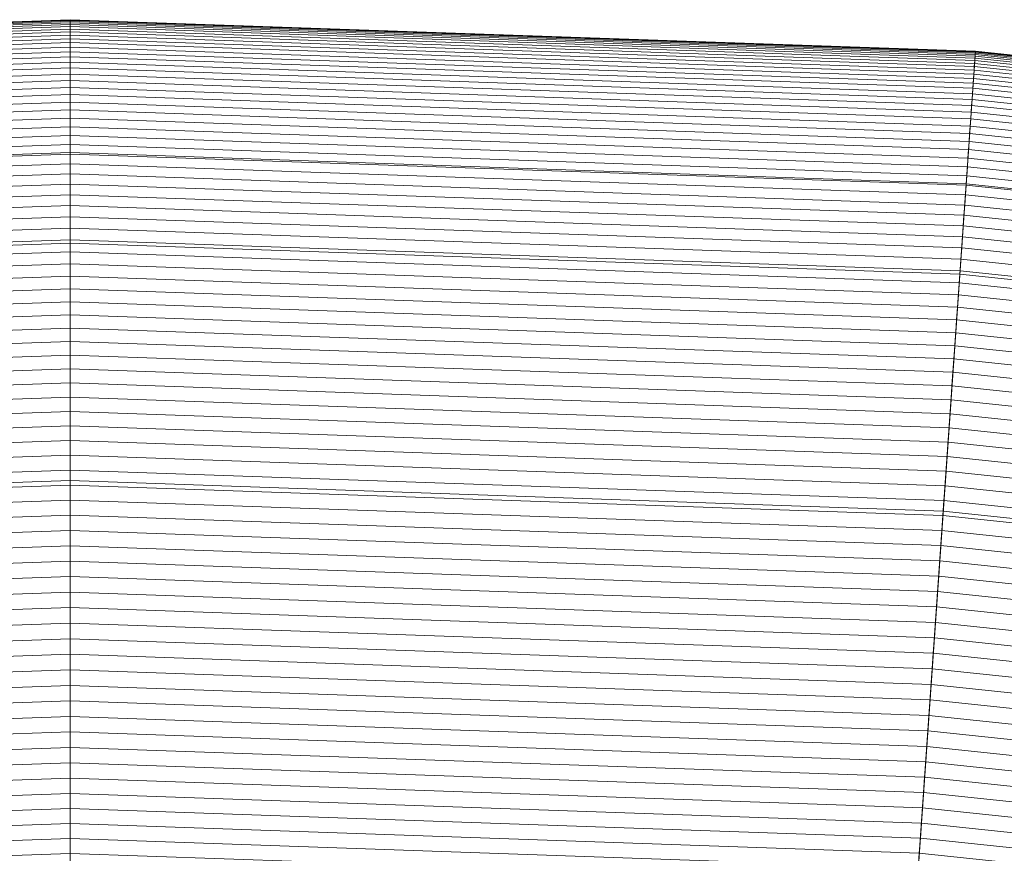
# Model space of a CAD drawing. Header units: centimetres. Extents: x -21.9 to 23.1, y -23 to 22.
# Tile 161 of 191: x 0.5 to 2.2, y 20.5 to 22. Entities that reach past the tile are written whole.
import ezdxf

# ---------------------------------------------------------------- set-up
doc = ezdxf.new("R2010")
doc.units = ezdxf.units.CM
doc.header["$LTSCALE"] = 2.54
doc.layers.add('Lucido design-1', color=7, linetype='Continuous')

# ---------------------------------------------------------------- blocks, each defined once
blk = doc.blocks.new('Gruppo-2-1')
at = {"color": 5, "linetype": 'Continuous', "lineweight": 9}
for points in [[(0.5828, 21.98, -1001.3271), (-0.9861, 21.9252, -1001.3271), (-0.2613, 11.5605, -1001.3271), (0.5828, 11.59, -1001.3271)], [(0.5828, 21.98, -1010.1271), (-0.9861, 21.9252, -1010.1271), (-0.9861, 21.9252, -1001.3271), (0.5828, 21.98, -1001.3271)], [(0.5828, 21.1812, -1010.1271), (-0.9303, 21.1284, -1010.1271), (-0.9861, 21.9252, -1010.1271), (0.5828, 21.98, -1010.1271)], [(0.5828, 21.98, -924.0271), (-0.9861, 21.9252, -924.0271), (-0.986, 21.9249, -924.0001), (0.5828, 21.9797, -924.0001)], [(0.5828, 21.98, -940.9271), (-0.9861, 21.9252, -940.9271), (-0.9861, 21.9252, -924.0271), (0.5828, 21.98, -924.0271)], [(0.5828, 21.593, -940.9271), (-0.9591, 21.5391, -940.9271), (-0.9861, 21.9252, -940.9271), (0.5828, 21.98, -940.9271)], [(0.5828, 21.9797, -924.0001), (-0.986, 21.9249, -924.0001), (-0.986, 21.9239, -923.9731), (0.5828, 21.9787, -923.9731)], [(0.5828, 21.9787, -923.9731), (-0.986, 21.9239, -923.9731), (-0.9859, 21.9222, -923.9462), (0.5828, 21.977, -923.9462)], [(0.5828, 21.977, -923.9462), (-0.9859, 21.9222, -923.9462), (-0.9857, 21.9199, -923.9193), (0.5828, 21.9747, -923.9193)], [(0.5828, 21.9747, -923.9193), (-0.9857, 21.9199, -923.9193), (-0.9855, 21.917, -923.8924), (0.5828, 21.9717, -923.8924)], [(0.5828, 21.9717, -923.8924), (-0.9855, 21.917, -923.8924), (-0.9852, 21.9133, -923.8657), (0.5828, 21.9681, -923.8657)], [(0.5828, 21.9681, -923.8657), (-0.9852, 21.9133, -923.8657), (-0.9849, 21.9091, -923.839), (0.5828, 21.9638, -923.839)], [(0.5828, 21.9638, -923.839), (-0.9849, 21.9091, -923.839), (-0.9846, 21.9041, -923.8125), (0.5828, 21.9589, -923.8125)], [(2.1516, 21.9252, -1001.3271), (0.5828, 21.98, -1001.3271), (0.5828, 11.59, -1001.3271), (1.4268, 11.5605, -1001.3271)], [(2.1516, 21.9252, -1010.1271), (0.5828, 21.98, -1010.1271), (0.5828, 21.98, -1001.3271), (2.1516, 21.9252, -1001.3271)], [(2.0959, 21.1284, -1010.1271), (0.5828, 21.1812, -1010.1271), (0.5828, 21.98, -1010.1271), (2.1516, 21.9252, -1010.1271)], [(2.1516, 21.9252, -924.0271), (0.5828, 21.98, -924.0271), (0.5828, 21.9797, -924.0001), (2.1516, 21.9249, -924.0001)], [(2.1516, 21.9252, -940.9271), (0.5828, 21.98, -940.9271), (0.5828, 21.98, -924.0271), (2.1516, 21.9252, -924.0271)], [(2.1246, 21.5391, -940.9271), (0.5828, 21.593, -940.9271), (0.5828, 21.98, -940.9271), (2.1516, 21.9252, -940.9271)], [(2.1516, 21.9249, -924.0001), (0.5828, 21.9797, -924.0001), (0.5828, 21.9787, -923.9731), (2.1515, 21.9239, -923.9731)], [(2.1515, 21.9239, -923.9731), (0.5828, 21.9787, -923.9731), (0.5828, 21.977, -923.9462), (2.1514, 21.9222, -923.9462)], [(2.1514, 21.9222, -923.9462), (0.5828, 21.977, -923.9462), (0.5828, 21.9747, -923.9193), (2.1512, 21.9199, -923.9193)], [(2.1512, 21.9199, -923.9193), (0.5828, 21.9747, -923.9193), (0.5828, 21.9717, -923.8924), (2.151, 21.917, -923.8924)], [(2.151, 21.917, -923.8924), (0.5828, 21.9717, -923.8924), (0.5828, 21.9681, -923.8657), (2.1508, 21.9133, -923.8657)], [(2.1508, 21.9133, -923.8657), (0.5828, 21.9681, -923.8657), (0.5828, 21.9638, -923.839), (2.1505, 21.9091, -923.839)], [(2.1505, 21.9091, -923.839), (0.5828, 21.9638, -923.839), (0.5828, 21.9589, -923.8125), (2.1501, 21.9041, -923.8125)], [(0.5828, 21.9589, -923.8125), (-0.9846, 21.9041, -923.8125), (-0.9842, 21.8986, -923.7861), (0.5828, 21.9533, -923.7861)], [(0.5828, 21.9533, -923.7861), (-0.9842, 21.8986, -923.7861), (-0.9838, 21.8923, -923.7598), (0.5828, 21.947, -923.7598)], [(0.5828, 21.947, -923.7598), (-0.9838, 21.8923, -923.7598), (-0.9833, 21.8855, -923.7337), (0.5828, 21.9402, -923.7337)], [(2.1501, 21.9041, -923.8125), (0.5828, 21.9589, -923.8125), (0.5828, 21.9533, -923.7861), (2.1497, 21.8986, -923.7861)], [(2.1497, 21.8986, -923.7861), (0.5828, 21.9533, -923.7861), (0.5828, 21.947, -923.7598), (2.1493, 21.8923, -923.7598)], [(2.1493, 21.8923, -923.7598), (0.5828, 21.947, -923.7598), (0.5828, 21.9402, -923.7337), (2.1488, 21.8855, -923.7337)], [(0.5828, 21.9402, -923.7337), (-0.9833, 21.8855, -923.7337), (-0.9828, 21.878, -923.7078), (0.5828, 21.9326, -923.7078)], [(0.5828, 21.9326, -923.7078), (-0.9828, 21.878, -923.7078), (-0.9822, 21.8698, -923.6821), (0.5828, 21.9245, -923.6821)], [(2.1488, 21.8855, -923.7337), (0.5828, 21.9402, -923.7337), (0.5828, 21.9326, -923.7078), (2.1483, 21.878, -923.7078)], [(2.1483, 21.878, -923.7078), (0.5828, 21.9326, -923.7078), (0.5828, 21.9245, -923.6821), (2.1477, 21.8698, -923.6821)], [(0.5828, 21.9245, -923.6821), (-0.9822, 21.8698, -923.6821), (-0.9816, 21.8611, -923.6565), (0.5828, 21.9157, -923.6565)], [(0.5828, 21.9157, -923.6565), (-0.9816, 21.8611, -923.6565), (-0.9809, 21.8517, -923.6312), (0.5828, 21.9063, -923.6312)], [(2.1477, 21.8698, -923.6821), (0.5828, 21.9245, -923.6821), (0.5828, 21.9157, -923.6565), (2.1471, 21.8611, -923.6565)], [(2.1471, 21.8611, -923.6565), (0.5828, 21.9157, -923.6565), (0.5828, 21.9063, -923.6312), (2.1464, 21.8517, -923.6312)], [(3.7128, 21.7611, -1001.3271), (2.1516, 21.9252, -1001.3271), (1.4268, 11.5605, -1001.3271), (2.2668, 11.4722, -1001.3271)], [(3.6016, 20.9701, -1010.1271), (2.0959, 21.1284, -1010.1271), (2.1516, 21.9252, -1010.1271), (3.7128, 21.7611, -1010.1271)], [(3.6589, 21.3779, -940.9271), (2.1246, 21.5391, -940.9271), (2.1516, 21.9252, -940.9271), (3.7128, 21.7611, -940.9271)], [(3.7111, 21.7493, -923.8657), (2.1508, 21.9133, -923.8657), (2.1505, 21.9091, -923.839), (3.7105, 21.7451, -923.839)], [(3.7116, 21.7529, -923.8924), (2.151, 21.917, -923.8924), (2.1508, 21.9133, -923.8657), (3.7111, 21.7493, -923.8657)], [(3.712, 21.7559, -923.9193), (2.1512, 21.9199, -923.9193), (2.151, 21.917, -923.8924), (3.7116, 21.7529, -923.8924)], [(3.7124, 21.7582, -923.9462), (2.1514, 21.9222, -923.9462), (2.1512, 21.9199, -923.9193), (3.712, 21.7559, -923.9193)], [(3.7126, 21.7598, -923.9731), (2.1515, 21.9239, -923.9731), (2.1514, 21.9222, -923.9462), (3.7124, 21.7582, -923.9462)], [(3.7127, 21.7608, -924.0001), (2.1516, 21.9249, -924.0001), (2.1515, 21.9239, -923.9731), (3.7126, 21.7598, -923.9731)], [(3.7128, 21.7611, -1010.1271), (2.1516, 21.9252, -1010.1271), (2.1516, 21.9252, -1001.3271), (3.7128, 21.7611, -1001.3271)], [(3.7128, 21.7611, -924.0271), (2.1516, 21.9252, -924.0271), (2.1516, 21.9249, -924.0001), (3.7127, 21.7608, -924.0001)], [(3.7128, 21.7611, -940.9271), (2.1516, 21.9252, -940.9271), (2.1516, 21.9252, -924.0271), (3.7128, 21.7611, -924.0271)], [(0.5828, 21.9063, -923.6312), (-0.9809, 21.8517, -923.6312), (-0.9802, 21.8417, -923.6062), (0.5828, 21.8963, -923.6062)], [(0.5828, 21.8963, -923.6062), (-0.9802, 21.8417, -923.6062), (-0.9795, 21.8311, -923.5814), (0.5828, 21.8856, -923.5814)], [(2.1464, 21.8517, -923.6312), (0.5828, 21.9063, -923.6312), (0.5828, 21.8963, -923.6062), (2.1457, 21.8417, -923.6062)], [(2.1457, 21.8417, -923.6062), (0.5828, 21.8963, -923.6062), (0.5828, 21.8856, -923.5814), (2.145, 21.8311, -923.5814)], [(3.709, 21.7347, -923.7861), (2.1497, 21.8986, -923.7861), (2.1493, 21.8923, -923.7598), (3.7082, 21.7285, -923.7598)], [(3.7098, 21.7402, -923.8125), (2.1501, 21.9041, -923.8125), (2.1497, 21.8986, -923.7861), (3.709, 21.7347, -923.7861)], [(3.7105, 21.7451, -923.839), (2.1505, 21.9091, -923.839), (2.1501, 21.9041, -923.8125), (3.7098, 21.7402, -923.8125)], [(0.5828, 21.8856, -923.5814), (-0.9795, 21.8311, -923.5814), (-0.9787, 21.8199, -923.5568), (0.5828, 21.8744, -923.5568)], [(2.145, 21.8311, -923.5814), (0.5828, 21.8856, -923.5814), (0.5828, 21.8744, -923.5568), (2.1442, 21.8199, -923.5568)], [(3.7062, 21.7142, -923.7078), (2.1483, 21.878, -923.7078), (2.1477, 21.8698, -923.6821), (3.705, 21.7062, -923.6821)], [(3.7072, 21.7217, -923.7337), (2.1488, 21.8855, -923.7337), (2.1483, 21.878, -923.7078), (3.7062, 21.7142, -923.7078)], [(3.7082, 21.7285, -923.7598), (2.1493, 21.8923, -923.7598), (2.1488, 21.8855, -923.7337), (3.7072, 21.7217, -923.7337)], [(0.5828, 21.8744, -923.5568), (-0.9787, 21.8199, -923.5568), (-0.9779, 21.8081, -923.5326), (0.5828, 21.8626, -923.5326)], [(0.5828, 21.8626, -923.5326), (-0.9779, 21.8081, -923.5326), (-0.977, 21.7957, -923.5086), (0.5828, 21.8501, -923.5086)], [(2.1442, 21.8199, -923.5568), (0.5828, 21.8744, -923.5568), (0.5828, 21.8626, -923.5326), (2.1434, 21.8081, -923.5326)], [(2.1434, 21.8081, -923.5326), (0.5828, 21.8626, -923.5326), (0.5828, 21.8501, -923.5086), (2.1425, 21.7957, -923.5086)], [(3.7038, 21.6975, -923.6565), (2.1471, 21.8611, -923.6565), (2.1464, 21.8517, -923.6312), (3.7025, 21.6882, -923.6312)], [(3.705, 21.7062, -923.6821), (2.1477, 21.8698, -923.6821), (2.1471, 21.8611, -923.6565), (3.7038, 21.6975, -923.6565)], [(0.5828, 21.8501, -923.5086), (-0.977, 21.7957, -923.5086), (-0.9761, 21.7827, -923.485), (0.5828, 21.8371, -923.485)], [(2.1425, 21.7957, -923.5086), (0.5828, 21.8501, -923.5086), (0.5828, 21.8371, -923.485), (2.1416, 21.7827, -923.485)], [(3.7025, 21.6882, -923.6312), (2.1464, 21.8517, -923.6312), (2.1457, 21.8417, -923.6062), (3.7011, 21.6782, -923.6062)], [(0.5828, 21.8371, -923.485), (-0.9761, 21.7827, -923.485), (-0.9751, 21.7691, -923.4616), (0.5828, 21.8235, -923.4616)], [(2.1416, 21.7827, -923.485), (0.5828, 21.8371, -923.485), (0.5828, 21.8235, -923.4616), (2.1407, 21.7691, -923.4616)], [(3.6996, 21.6677, -923.5814), (2.145, 21.8311, -923.5814), (2.1442, 21.8199, -923.5568), (3.6981, 21.6566, -923.5568)], [(3.7011, 21.6782, -923.6062), (2.1457, 21.8417, -923.6062), (2.145, 21.8311, -923.5814), (3.6996, 21.6677, -923.5814)], [(0.5828, 21.8235, -923.4616), (-0.9751, 21.7691, -923.4616), (-0.9742, 21.755, -923.4387), (0.5828, 21.8094, -923.4387)], [(2.1407, 21.7691, -923.4616), (0.5828, 21.8235, -923.4616), (0.5828, 21.8094, -923.4387), (2.1397, 21.755, -923.4387)], [(3.6981, 21.6566, -923.5568), (2.1442, 21.8199, -923.5568), (2.1434, 21.8081, -923.5326), (3.6964, 21.6448, -923.5326)], [(0.5828, 21.8094, -923.4387), (-0.9742, 21.755, -923.4387), (-0.9731, 21.7403, -923.416), (0.5828, 21.7946, -923.416)], [(0.5828, 21.7946, -923.416), (-0.9731, 21.7403, -923.416), (-0.9721, 21.7251, -923.3938), (0.5828, 21.7794, -923.3938)], [(2.1397, 21.755, -923.4387), (0.5828, 21.8094, -923.4387), (0.5828, 21.7946, -923.416), (2.1387, 21.7403, -923.416)], [(2.1387, 21.7403, -923.416), (0.5828, 21.7946, -923.416), (0.5828, 21.7794, -923.3938), (2.1376, 21.7251, -923.3938)], [(3.6947, 21.6325, -923.5086), (2.1425, 21.7957, -923.5086), (2.1416, 21.7827, -923.485), (3.6929, 21.6196, -923.485)], [(3.6964, 21.6448, -923.5326), (2.1434, 21.8081, -923.5326), (2.1425, 21.7957, -923.5086), (3.6947, 21.6325, -923.5086)], [(0.5828, 21.7794, -923.3938), (-0.9721, 21.7251, -923.3938), (-0.971, 21.7093, -923.3719), (0.5828, 21.7636, -923.3719)], [(2.1376, 21.7251, -923.3938), (0.5828, 21.7794, -923.3938), (0.5828, 21.7636, -923.3719), (2.1365, 21.7093, -923.3719)], [(3.6929, 21.6196, -923.485), (2.1416, 21.7827, -923.485), (2.1407, 21.7691, -923.4616), (3.691, 21.6062, -923.4616)], [(0.5828, 21.7636, -923.3719), (-0.971, 21.7093, -923.3719), (-0.9698, 21.693, -923.3504), (0.5828, 21.7472, -923.3504)], [(2.1365, 21.7093, -923.3719), (0.5828, 21.7636, -923.3719), (0.5828, 21.7472, -923.3504), (2.1353, 21.693, -923.3504)], [(3.691, 21.6062, -923.4616), (2.1407, 21.7691, -923.4616), (2.1397, 21.755, -923.4387), (3.689, 21.5922, -923.4387)], [(0.5828, 21.75, -941.3271), (-0.97, 21.6958, -941.3271), (-0.97, 21.6958, -1000.9271), (0.5828, 21.75, -1000.9271)], [(0.5828, 21.593, -941.3271), (-0.9591, 21.5391, -941.3271), (-0.97, 21.6958, -941.3271), (0.5828, 21.75, -941.3271)], [(0.5828, 21.75, -1000.9271), (-0.97, 21.6958, -1000.9271), (-0.9591, 21.5391, -1000.9271), (0.5828, 21.593, -1000.9271)], [(0.5828, 21.7472, -923.3504), (-0.9698, 21.693, -923.3504), (-0.9686, 21.6762, -923.3293), (0.5828, 21.7304, -923.3293)], [(2.1355, 21.6958, -941.3271), (0.5828, 21.75, -941.3271), (0.5828, 21.75, -1000.9271), (2.1355, 21.6958, -1000.9271)], [(2.1246, 21.5391, -941.3271), (0.5828, 21.593, -941.3271), (0.5828, 21.75, -941.3271), (2.1355, 21.6958, -941.3271)], [(2.1355, 21.6958, -1000.9271), (0.5828, 21.75, -1000.9271), (0.5828, 21.593, -1000.9271), (2.1246, 21.5391, -1000.9271)], [(2.1353, 21.693, -923.3504), (0.5828, 21.7472, -923.3504), (0.5828, 21.7304, -923.3293), (2.1342, 21.6762, -923.3293)], [(3.689, 21.5922, -923.4387), (2.1397, 21.755, -923.4387), (2.1387, 21.7403, -923.416), (3.687, 21.5776, -923.416)], [(0.5828, 21.7304, -923.3293), (-0.9686, 21.6762, -923.3293), (-0.9674, 21.6588, -923.3087), (0.5828, 21.713, -923.3087)], [(2.1342, 21.6762, -923.3293), (0.5828, 21.7304, -923.3293), (0.5828, 21.713, -923.3087), (2.133, 21.6588, -923.3087)], [(3.6848, 21.5625, -923.3938), (2.1376, 21.7251, -923.3938), (2.1365, 21.7093, -923.3719), (3.6826, 21.5468, -923.3719)], [(3.687, 21.5776, -923.416), (2.1387, 21.7403, -923.416), (2.1376, 21.7251, -923.3938), (3.6848, 21.5625, -923.3938)], [(0.5828, 21.713, -923.3087), (-0.9674, 21.6588, -923.3087), (-0.9662, 21.641, -923.2885), (0.5828, 21.6951, -923.2885)], [(2.133, 21.6588, -923.3087), (0.5828, 21.713, -923.3087), (0.5828, 21.6951, -923.2885), (2.1317, 21.641, -923.2885)], [(3.6826, 21.5468, -923.3719), (2.1365, 21.7093, -923.3719), (2.1353, 21.693, -923.3504), (3.6804, 21.5306, -923.3504)], [(0.5828, 21.6951, -923.2885), (-0.9662, 21.641, -923.2885), (-0.9649, 21.6227, -923.2687), (0.5828, 21.6767, -923.2687)], [(2.1317, 21.641, -923.2885), (0.5828, 21.6951, -923.2885), (0.5828, 21.6767, -923.2687), (2.1304, 21.6227, -923.2687)], [(3.6589, 21.3779, -941.3271), (2.1246, 21.5391, -941.3271), (2.1355, 21.6958, -941.3271), (3.6808, 21.5334, -941.3271)], [(3.6808, 21.5334, -1000.9271), (2.1355, 21.6958, -1000.9271), (2.1246, 21.5391, -1000.9271), (3.6589, 21.3779, -1000.9271)], [(3.6804, 21.5306, -923.3504), (2.1353, 21.693, -923.3504), (2.1342, 21.6762, -923.3293), (3.678, 21.5139, -923.3293)], [(3.6808, 21.5334, -941.3271), (2.1355, 21.6958, -941.3271), (2.1355, 21.6958, -1000.9271), (3.6808, 21.5334, -1000.9271)], [(0.5828, 21.6767, -923.2687), (-0.9649, 21.6227, -923.2687), (-0.9636, 21.6039, -923.2494), (0.5828, 21.6579, -923.2494)], [(2.1304, 21.6227, -923.2687), (0.5828, 21.6767, -923.2687), (0.5828, 21.6579, -923.2494), (2.1291, 21.6039, -923.2494)], [(3.678, 21.5139, -923.3293), (2.1342, 21.6762, -923.3293), (2.133, 21.6588, -923.3087), (3.6756, 21.4967, -923.3087)], [(0.5828, 21.6579, -923.2494), (-0.9636, 21.6039, -923.2494), (-0.9622, 21.5846, -923.2305), (0.5828, 21.6386, -923.2305)], [(2.1291, 21.6039, -923.2494), (0.5828, 21.6579, -923.2494), (0.5828, 21.6386, -923.2305), (2.1278, 21.5846, -923.2305)], [(3.6756, 21.4967, -923.3087), (2.133, 21.6588, -923.3087), (2.1317, 21.641, -923.2885), (3.6731, 21.479, -923.2885)], [(3.6731, 21.479, -923.2885), (2.1317, 21.641, -923.2885), (2.1304, 21.6227, -923.2687), (3.6706, 21.4608, -923.2687)], [(0.5828, 21.6386, -923.2305), (-0.9622, 21.5846, -923.2305), (-0.9609, 21.5649, -923.2122), (0.5828, 21.6188, -923.2122)], [(2.1278, 21.5846, -923.2305), (0.5828, 21.6386, -923.2305), (0.5828, 21.6188, -923.2122), (2.1264, 21.5649, -923.2122)], [(3.6706, 21.4608, -923.2687), (2.1304, 21.6227, -923.2687), (2.1291, 21.6039, -923.2494), (3.6679, 21.4421, -923.2494)], [(0.5828, 21.6188, -923.2122), (-0.9609, 21.5649, -923.2122), (-0.9595, 21.5447, -923.1943), (0.5828, 21.5986, -923.1943)], [(2.1264, 21.5649, -923.2122), (0.5828, 21.6188, -923.2122), (0.5828, 21.5986, -923.1943), (2.125, 21.5447, -923.1943)], [(0.5828, 21.5986, -923.1943), (-0.9595, 21.5447, -923.1943), (-0.958, 21.5241, -923.1769), (0.5828, 21.5779, -923.1769)], [(0.5828, 21.593, -940.4271), (-0.9591, 21.5391, -940.4271), (-0.9591, 21.5391, -941.3271), (0.5828, 21.593, -941.3271)], [(0.5828, 9.49, -940.4271), (-0.1148, 9.4656, -940.4271), (-0.9591, 21.5391, -940.4271), (0.5828, 21.593, -940.4271)], [(0.5828, 21.593, -1001.3271), (-0.9591, 21.5391, -1001.3271), (-0.2613, 11.5605, -1001.3271), (0.5828, 11.59, -1001.3271)], [(0.5828, 21.593, -1000.9271), (-0.9591, 21.5391, -1000.9271), (-0.9591, 21.5391, -1001.3271), (0.5828, 21.593, -1001.3271)], [(0.5828, 21.593, -940.4271), (-0.9591, 21.5391, -940.4271), (-0.9591, 21.5391, -940.9271), (0.5828, 21.593, -940.9271)], [(0.5828, 9.49, -940.4271), (-0.1148, 9.4656, -940.4271), (-0.9591, 21.5391, -940.4271), (0.5828, 21.593, -940.4271)], [(2.125, 21.5447, -923.1943), (0.5828, 21.5986, -923.1943), (0.5828, 21.5779, -923.1769), (2.1235, 21.5241, -923.1769)], [(2.1246, 21.5391, -940.4271), (0.5828, 21.593, -940.4271), (0.5828, 21.593, -941.3271), (2.1246, 21.5391, -941.3271)], [(1.2803, 9.4656, -940.4271), (0.5828, 9.49, -940.4271), (0.5828, 21.593, -940.4271), (2.1246, 21.5391, -940.4271)], [(2.1246, 21.5391, -1001.3271), (0.5828, 21.593, -1001.3271), (0.5828, 11.59, -1001.3271), (1.4268, 11.5605, -1001.3271)], [(2.1246, 21.5391, -1000.9271), (0.5828, 21.593, -1000.9271), (0.5828, 21.593, -1001.3271), (2.1246, 21.5391, -1001.3271)], [(2.1246, 21.5391, -940.4271), (0.5828, 21.593, -940.4271), (0.5828, 21.593, -940.9271), (2.1246, 21.5391, -940.9271)], [(1.2803, 9.4656, -940.4271), (0.5828, 9.49, -940.4271), (0.5828, 21.593, -940.4271), (2.1246, 21.5391, -940.4271)], [(3.6679, 21.4421, -923.2494), (2.1291, 21.6039, -923.2494), (2.1278, 21.5846, -923.2305), (3.6652, 21.423, -923.2305)], [(0.5828, 21.5779, -923.1769), (-0.958, 21.5241, -923.1769), (-0.9565, 21.5031, -923.16), (0.5828, 21.5568, -923.16)], [(2.1235, 21.5241, -923.1769), (0.5828, 21.5779, -923.1769), (0.5828, 21.5568, -923.16), (2.1221, 21.5031, -923.16)], [(3.6652, 21.423, -923.2305), (2.1278, 21.5846, -923.2305), (2.1264, 21.5649, -923.2122), (3.6625, 21.4034, -923.2122)], [(0.5828, 21.5568, -923.16), (-0.9565, 21.5031, -923.16), (-0.955, 21.4816, -923.1437), (0.5828, 21.5353, -923.1437)], [(2.1221, 21.5031, -923.16), (0.5828, 21.5568, -923.16), (0.5828, 21.5353, -923.1437), (2.1206, 21.4816, -923.1437)], [(3.6625, 21.4034, -923.2122), (2.1264, 21.5649, -923.2122), (2.125, 21.5447, -923.1943), (3.6597, 21.3834, -923.1943)], [(1.9745, 9.3927, -940.4271), (1.2803, 9.4656, -940.4271), (2.1246, 21.5391, -940.4271), (3.6589, 21.3779, -940.4271)], [(1.9745, 9.3927, -940.4271), (1.2803, 9.4656, -940.4271), (2.1246, 21.5391, -940.4271), (3.6589, 21.3779, -940.4271)], [(3.6589, 21.3779, -1001.3271), (2.1246, 21.5391, -1001.3271), (1.4268, 11.5605, -1001.3271), (2.2668, 11.4722, -1001.3271)], [(3.6597, 21.3834, -923.1943), (2.125, 21.5447, -923.1943), (2.1235, 21.5241, -923.1769), (3.6568, 21.3629, -923.1769)], [(3.6589, 21.3779, -940.4271), (2.1246, 21.5391, -940.4271), (2.1246, 21.5391, -941.3271), (3.6589, 21.3779, -941.3271)], [(3.6589, 21.3779, -1000.9271), (2.1246, 21.5391, -1000.9271), (2.1246, 21.5391, -1001.3271), (3.6589, 21.3779, -1001.3271)], [(3.6589, 21.3779, -940.4271), (2.1246, 21.5391, -940.4271), (2.1246, 21.5391, -940.9271), (3.6589, 21.3779, -940.9271)], [(0.5828, 21.5353, -923.1437), (-0.955, 21.4816, -923.1437), (-0.9535, 21.4598, -923.1279), (0.5828, 21.5135, -923.1279)], [(2.1206, 21.4816, -923.1437), (0.5828, 21.5353, -923.1437), (0.5828, 21.5135, -923.1279), (2.119, 21.4598, -923.1279)], [(3.6568, 21.3629, -923.1769), (2.1235, 21.5241, -923.1769), (2.1221, 21.5031, -923.16), (3.6539, 21.3421, -923.16)], [(0.5828, 21.5135, -923.1279), (-0.9535, 21.4598, -923.1279), (-0.952, 21.4376, -923.1126), (0.5828, 21.4912, -923.1126)], [(2.119, 21.4598, -923.1279), (0.5828, 21.5135, -923.1279), (0.5828, 21.4912, -923.1126), (2.1175, 21.4376, -923.1126)], [(3.6539, 21.3421, -923.16), (2.1221, 21.5031, -923.16), (2.1206, 21.4816, -923.1437), (3.6509, 21.3208, -923.1437)], [(0.5828, 21.4912, -923.1126), (-0.952, 21.4376, -923.1126), (-0.9504, 21.415, -923.0979), (0.5828, 21.4686, -923.0979)], [(2.1175, 21.4376, -923.1126), (0.5828, 21.4912, -923.1126), (0.5828, 21.4686, -923.0979), (2.1159, 21.415, -923.0979)], [(0.5828, 21.4686, -923.0979), (-0.9504, 21.415, -923.0979), (-0.9488, 21.3921, -923.0837), (0.5828, 21.4456, -923.0837)], [(2.1159, 21.415, -923.0979), (0.5828, 21.4686, -923.0979), (0.5828, 21.4456, -923.0837), (2.1143, 21.3921, -923.0837)], [(3.6509, 21.3208, -923.1437), (2.1206, 21.4816, -923.1437), (2.119, 21.4598, -923.1279), (3.6478, 21.2991, -923.1279)], [(3.6478, 21.2991, -923.1279), (2.119, 21.4598, -923.1279), (2.1175, 21.4376, -923.1126), (3.6447, 21.2771, -923.1126)], [(0.5828, 21.4456, -923.0837), (-0.9488, 21.3921, -923.0837), (-0.9472, 21.3689, -923.0701), (0.5828, 21.4223, -923.0701)], [(2.1143, 21.3921, -923.0837), (0.5828, 21.4456, -923.0837), (0.5828, 21.4223, -923.0701), (2.1127, 21.3689, -923.0701)], [(3.6447, 21.2771, -923.1126), (2.1175, 21.4376, -923.1126), (2.1159, 21.415, -923.0979), (3.6416, 21.2547, -923.0979)], [(0.5828, 21.4223, -923.0701), (-0.9472, 21.3689, -923.0701), (-0.9455, 21.3453, -923.0571), (0.5828, 21.3986, -923.0571)], [(2.1127, 21.3689, -923.0701), (0.5828, 21.4223, -923.0701), (0.5828, 21.3986, -923.0571), (2.111, 21.3453, -923.0571)], [(3.6416, 21.2547, -923.0979), (2.1159, 21.415, -923.0979), (2.1143, 21.3921, -923.0837), (3.6384, 21.2319, -923.0837)], [(0.5828, 21.3986, -923.0571), (-0.9455, 21.3453, -923.0571), (-0.9438, 21.3214, -923.0447), (0.5828, 21.3747, -923.0447)], [(2.111, 21.3453, -923.0571), (0.5828, 21.3986, -923.0571), (0.5828, 21.3747, -923.0447), (2.1094, 21.3214, -923.0447)], [(3.6384, 21.2319, -923.0837), (2.1143, 21.3921, -923.0837), (2.1127, 21.3689, -923.0701), (3.6351, 21.2088, -923.0701)], [(0.5828, 21.3747, -923.0447), (-0.9438, 21.3214, -923.0447), (-0.9421, 21.2972, -923.0328), (0.5828, 21.3504, -923.0328)], [(2.1094, 21.3214, -923.0447), (0.5828, 21.3747, -923.0447), (0.5828, 21.3504, -923.0328), (2.1077, 21.2972, -923.0328)], [(2.6619, 9.2715, -940.4271), (1.9745, 9.3927, -940.4271), (3.6589, 21.3779, -940.4271), (5.1782, 21.11, -940.4271)], [(2.6619, 9.2715, -940.4271), (1.9745, 9.3927, -940.4271), (3.6589, 21.3779, -940.4271), (5.1782, 21.11, -940.4271)], [(3.6351, 21.2088, -923.0701), (2.1127, 21.3689, -923.0701), (2.111, 21.3453, -923.0571), (3.6319, 21.1854, -923.0571)], [(0.5828, 21.3504, -923.0328), (-0.9421, 21.2972, -923.0328), (-0.9404, 21.2727, -923.0216), (0.5828, 21.3259, -923.0216)], [(2.1077, 21.2972, -923.0328), (0.5828, 21.3504, -923.0328), (0.5828, 21.3259, -923.0216), (2.106, 21.2727, -923.0216)], [(3.6319, 21.1854, -923.0571), (2.111, 21.3453, -923.0571), (2.1094, 21.3214, -923.0447), (3.6285, 21.1617, -923.0447)], [(0.5828, 21.3259, -923.0216), (-0.9404, 21.2727, -923.0216), (-0.9387, 21.2479, -923.011), (0.5828, 21.3011, -923.011)], [(2.106, 21.2727, -923.0216), (0.5828, 21.3259, -923.0216), (0.5828, 21.3011, -923.011), (2.1042, 21.2479, -923.011)], [(3.6285, 21.1617, -923.0447), (2.1094, 21.3214, -923.0447), (2.1077, 21.2972, -923.0328), (3.6251, 21.1377, -923.0328)], [(0.5828, 21.3011, -923.011), (-0.9387, 21.2479, -923.011), (-0.937, 21.2229, -923.0009), (0.5828, 21.276, -923.0009)], [(2.1042, 21.2479, -923.011), (0.5828, 21.3011, -923.011), (0.5828, 21.276, -923.0009), (2.1025, 21.2229, -923.0009)], [(3.6251, 21.1377, -923.0328), (2.1077, 21.2972, -923.0328), (2.106, 21.2727, -923.0216), (3.6217, 21.1134, -923.0216)], [(0.5828, 21.276, -923.0009), (-0.937, 21.2229, -923.0009), (-0.9352, 21.1977, -922.9915), (0.5828, 21.2507, -922.9915)], [(2.1025, 21.2229, -923.0009), (0.5828, 21.276, -923.0009), (0.5828, 21.2507, -922.9915), (2.1007, 21.1977, -922.9915)], [(3.6217, 21.1134, -923.0216), (2.106, 21.2727, -923.0216), (2.1042, 21.2479, -923.011), (3.6183, 21.0888, -923.011)], [(0.5828, 21.2507, -922.9915), (-0.9352, 21.1977, -922.9915), (-0.9334, 21.1722, -922.9828), (0.5828, 21.2252, -922.9828)], [(2.1007, 21.1977, -922.9915), (0.5828, 21.2507, -922.9915), (0.5828, 21.2252, -922.9828), (2.0989, 21.1722, -922.9828)], [(3.6183, 21.0888, -923.011), (2.1042, 21.2479, -923.011), (2.1025, 21.2229, -923.0009), (3.6148, 21.064, -923.0009)], [(0.5828, 21.2252, -922.9828), (-0.9334, 21.1722, -922.9828), (-0.9316, 21.1466, -922.9746), (0.5828, 21.1994, -922.9746)], [(2.0989, 21.1722, -922.9828), (0.5828, 21.2252, -922.9828), (0.5828, 21.1994, -922.9746), (2.0971, 21.1466, -922.9746)], [(3.6148, 21.064, -923.0009), (2.1025, 21.2229, -923.0009), (2.1007, 21.1977, -922.9915), (3.6113, 21.0389, -922.9915)], [(0.5828, 21.1994, -922.9746), (-0.9316, 21.1466, -922.9746), (-0.9298, 21.1207, -922.9671), (0.5828, 21.1735, -922.9671)], [(2.0971, 21.1466, -922.9746), (0.5828, 21.1994, -922.9746), (0.5828, 21.1735, -922.9671), (2.0953, 21.1207, -922.9671)], [(3.6113, 21.0389, -922.9915), (2.1007, 21.1977, -922.9915), (2.0989, 21.1722, -922.9828), (3.6077, 21.0137, -922.9828)], [(0.5828, 21.1812, -1010.9271), (-0.9303, 21.1284, -1010.9271), (-0.9303, 21.1284, -1010.1271), (0.5828, 21.1812, -1010.1271)], [(0.5828, 11.59, -1010.9271), (-0.2613, 11.5605, -1010.9271), (-0.9303, 21.1284, -1010.9271), (0.5828, 21.1812, -1010.9271)], [(2.0959, 21.1284, -1010.9271), (0.5828, 21.1812, -1010.9271), (0.5828, 21.1812, -1010.1271), (2.0959, 21.1284, -1010.1271)], [(1.4268, 11.5605, -1010.9271), (0.5828, 11.59, -1010.9271), (0.5828, 21.1812, -1010.9271), (2.0959, 21.1284, -1010.9271)], [(0.5828, 21.1735, -922.9671), (-0.9298, 21.1207, -922.9671), (-0.928, 21.0947, -922.9602), (0.5828, 21.1474, -922.9602)], [(2.0953, 21.1207, -922.9671), (0.5828, 21.1735, -922.9671), (0.5828, 21.1474, -922.9602), (2.0935, 21.0947, -922.9602)], [(3.6077, 21.0137, -922.9828), (2.0989, 21.1722, -922.9828), (2.0971, 21.1466, -922.9746), (3.6041, 20.9882, -922.9746)], [(0.5828, 21.1474, -922.9602), (-0.928, 21.0947, -922.9602), (-0.9262, 21.0685, -922.954), (0.5828, 21.1212, -922.954)], [(2.0935, 21.0947, -922.9602), (0.5828, 21.1474, -922.9602), (0.5828, 21.1212, -922.954), (2.0917, 21.0685, -922.954)], [(3.6041, 20.9882, -922.9746), (2.0971, 21.1466, -922.9746), (2.0953, 21.1207, -922.9671), (3.6005, 20.9625, -922.9671)], [(2.2668, 11.4722, -1010.9271), (1.4268, 11.5605, -1010.9271), (2.0959, 21.1284, -1010.9271), (3.6016, 20.9701, -1010.9271)], [(3.6016, 20.9701, -1010.9271), (2.0959, 21.1284, -1010.9271), (2.0959, 21.1284, -1010.1271), (3.6016, 20.9701, -1010.1271)], [(0.5828, 21.1212, -922.954), (-0.9262, 21.0685, -922.954), (-0.9243, 21.0421, -922.9484), (0.5828, 21.0948, -922.9484)], [(2.0917, 21.0685, -922.954), (0.5828, 21.1212, -922.954), (0.5828, 21.0948, -922.9484), (2.0898, 21.0421, -922.9484)], [(3.6005, 20.9625, -922.9671), (2.0953, 21.1207, -922.9671), (2.0935, 21.0947, -922.9602), (3.5969, 20.9367, -922.9602)], [(0.5828, 21.0948, -922.9484), (-0.9243, 21.0421, -922.9484), (-0.9225, 21.0157, -922.9434), (0.5828, 21.0682, -922.9434)], [(2.0898, 21.0421, -922.9484), (0.5828, 21.0948, -922.9484), (0.5828, 21.0682, -922.9434), (2.088, 21.0157, -922.9434)], [(3.5969, 20.9367, -922.9602), (2.0935, 21.0947, -922.9602), (2.0917, 21.0685, -922.954), (3.5932, 20.9106, -922.954)], [(0.5828, 21.0682, -922.9434), (-0.9225, 21.0157, -922.9434), (-0.9206, 20.9891, -922.9392), (0.5828, 21.0416, -922.9392)], [(2.088, 21.0157, -922.9434), (0.5828, 21.0682, -922.9434), (0.5828, 21.0416, -922.9392), (2.0861, 20.9891, -922.9392)], [(3.5932, 20.9106, -922.954), (2.0917, 21.0685, -922.954), (2.0898, 21.0421, -922.9484), (3.5896, 20.8845, -922.9484)], [(3.5896, 20.8845, -922.9484), (2.0898, 21.0421, -922.9484), (2.088, 21.0157, -922.9434), (3.5859, 20.8582, -922.9434)], [(0.5828, 21.0416, -922.9392), (-0.9206, 20.9891, -922.9392), (-0.9187, 20.9624, -922.9355), (0.5828, 21.0148, -922.9355)], [(2.0861, 20.9891, -922.9392), (0.5828, 21.0416, -922.9392), (0.5828, 21.0148, -922.9355), (2.0843, 20.9624, -922.9355)], [(0.5828, 21.0148, -922.9355), (-0.9187, 20.9624, -922.9355), (-0.9169, 20.9356, -922.9325), (0.5828, 20.988, -922.9325)], [(2.0843, 20.9624, -922.9355), (0.5828, 21.0148, -922.9355), (0.5828, 20.988, -922.9325), (2.0824, 20.9356, -922.9325)], [(3.5859, 20.8582, -922.9434), (2.088, 21.0157, -922.9434), (2.0861, 20.9891, -922.9392), (3.5822, 20.8318, -922.9392)], [(0.5828, 20.988, -922.9325), (-0.9169, 20.9356, -922.9325), (-0.915, 20.9088, -922.9302), (0.5828, 20.9611, -922.9302)], [(2.0824, 20.9356, -922.9325), (0.5828, 20.988, -922.9325), (0.5828, 20.9611, -922.9302), (2.0805, 20.9088, -922.9302)], [(3.5822, 20.8318, -922.9392), (2.0861, 20.9891, -922.9392), (2.0843, 20.9624, -922.9355), (3.5784, 20.8053, -922.9355)], [(0.5828, 20.9611, -922.9302), (-0.915, 20.9088, -922.9302), (-0.9131, 20.8819, -922.9286), (0.5828, 20.9342, -922.9286)], [(2.0805, 20.9088, -922.9302), (0.5828, 20.9611, -922.9302), (0.5828, 20.9342, -922.9286), (2.0786, 20.8819, -922.9286)], [(3.5784, 20.8053, -922.9355), (2.0843, 20.9624, -922.9355), (2.0824, 20.9356, -922.9325), (3.5747, 20.7788, -922.9325)], [(0.5828, 20.9342, -922.9286), (-0.9131, 20.8819, -922.9286), (-0.9112, 20.855, -922.9276), (0.5828, 20.9072, -922.9276)], [(2.0786, 20.8819, -922.9286), (0.5828, 20.9342, -922.9286), (0.5828, 20.9072, -922.9276), (2.0767, 20.855, -922.9276)], [(3.5747, 20.7788, -922.9325), (2.0824, 20.9356, -922.9325), (2.0805, 20.9088, -922.9302), (3.571, 20.7521, -922.9302)], [(0.5828, 20.9072, -922.9276), (-0.9112, 20.855, -922.9276), (-0.9093, 20.8281, -922.9271), (0.5828, 20.8802, -922.9271)], [(2.0767, 20.855, -922.9276), (0.5828, 20.9072, -922.9276), (0.5828, 20.8802, -922.9271), (2.0749, 20.8281, -922.9271)], [(3.571, 20.7521, -922.9302), (2.0805, 20.9088, -922.9302), (2.0786, 20.8819, -922.9286), (3.5672, 20.7255, -922.9286)], [(0.5828, 20.8802, -922.9271), (-0.9093, 20.8281, -922.9271), (0.5828, 20.8802, -922.9271)], [(0.5828, 20.8802, -922.9271), (-0.9093, 20.8281, -922.9271), (-0.9093, 20.8281, -922.9271)], [(0.5828, 20.8802, -922.9271), (-0.9093, 20.8281, -922.9271), (-0.9075, 20.8012, -922.9276), (0.5828, 20.8532, -922.9276)], [(2.0749, 20.8281, -922.9271), (0.5828, 20.8802, -922.9271), (2.0749, 20.8281, -922.9271)], [(2.0749, 20.8281, -922.9271), (0.5828, 20.8802, -922.9271), (0.5828, 20.8802, -922.9271)], [(2.0749, 20.8281, -922.9271), (0.5828, 20.8802, -922.9271), (0.5828, 20.8532, -922.9276), (2.073, 20.8012, -922.9276)], [(3.5672, 20.7255, -922.9286), (2.0786, 20.8819, -922.9286), (2.0767, 20.855, -922.9276), (3.5635, 20.6988, -922.9276)], [(3.5635, 20.6988, -922.9276), (2.0767, 20.855, -922.9276), (2.0749, 20.8281, -922.9271), (3.5597, 20.672, -922.9271)], [(0.5828, 20.8532, -922.9276), (-0.9075, 20.8012, -922.9276), (-0.9056, 20.7743, -922.9286), (0.5828, 20.8262, -922.9286)], [(2.073, 20.8012, -922.9276), (0.5828, 20.8532, -922.9276), (0.5828, 20.8262, -922.9286), (2.0711, 20.7743, -922.9286)], [(0.5828, 20.8262, -922.9286), (-0.9056, 20.7743, -922.9286), (-0.9037, 20.7474, -922.9302), (0.5828, 20.7993, -922.9302)], [(2.0711, 20.7743, -922.9286), (0.5828, 20.8262, -922.9286), (0.5828, 20.7993, -922.9302), (2.0692, 20.7474, -922.9302)], [(3.5597, 20.672, -922.9271), (2.0749, 20.8281, -922.9271), (2.073, 20.8012, -922.9276), (3.5559, 20.6453, -922.9276)], [(3.5597, 20.672, -922.9271), (2.0749, 20.8281, -922.9271), (3.5597, 20.672, -922.9271)], [(3.5597, 20.672, -922.9271), (2.0749, 20.8281, -922.9271), (2.0749, 20.8281, -922.9271)], [(0.5828, 20.7993, -922.9302), (-0.9037, 20.7474, -922.9302), (-0.9018, 20.7205, -922.9325), (0.5828, 20.7724, -922.9325)], [(2.0692, 20.7474, -922.9302), (0.5828, 20.7993, -922.9302), (0.5828, 20.7724, -922.9325), (2.0673, 20.7205, -922.9325)], [(3.5559, 20.6453, -922.9276), (2.073, 20.8012, -922.9276), (2.0711, 20.7743, -922.9286), (3.5522, 20.6186, -922.9286)], [(0.5828, 20.7724, -922.9325), (-0.9018, 20.7205, -922.9325), (-0.9, 20.6938, -922.9355), (0.5828, 20.7456, -922.9355)], [(2.0673, 20.7205, -922.9325), (0.5828, 20.7724, -922.9325), (0.5828, 20.7456, -922.9355), (2.0655, 20.6938, -922.9355)], [(3.5522, 20.6186, -922.9286), (2.0711, 20.7743, -922.9286), (2.0692, 20.7474, -922.9302), (3.5484, 20.5919, -922.9302)], [(0.5828, 20.7456, -922.9355), (-0.9, 20.6938, -922.9355), (-0.8981, 20.6671, -922.9392), (0.5828, 20.7188, -922.9392)], [(2.0655, 20.6938, -922.9355), (0.5828, 20.7456, -922.9355), (0.5828, 20.7188, -922.9392), (2.0636, 20.6671, -922.9392)], [(3.5484, 20.5919, -922.9302), (2.0692, 20.7474, -922.9302), (2.0673, 20.7205, -922.9325), (3.5447, 20.5653, -922.9325)], [(0.5828, 20.7188, -922.9392), (-0.8981, 20.6671, -922.9392), (-0.8962, 20.6405, -922.9434), (0.5828, 20.6922, -922.9434)], [(2.0636, 20.6671, -922.9392), (0.5828, 20.7188, -922.9392), (0.5828, 20.6922, -922.9434), (2.0618, 20.6405, -922.9434)], [(3.5447, 20.5653, -922.9325), (2.0673, 20.7205, -922.9325), (2.0655, 20.6938, -922.9355), (3.541, 20.5387, -922.9355)], [(0.5828, 20.6922, -922.9434), (-0.8962, 20.6405, -922.9434), (-0.8944, 20.614, -922.9484), (0.5828, 20.6656, -922.9484)], [(2.0618, 20.6405, -922.9434), (0.5828, 20.6922, -922.9434), (0.5828, 20.6656, -922.9484), (2.0599, 20.614, -922.9484)], [(3.541, 20.5387, -922.9355), (2.0655, 20.6938, -922.9355), (2.0636, 20.6671, -922.9392), (3.5372, 20.5122, -922.9392)], [(3.5372, 20.5122, -922.9392), (2.0636, 20.6671, -922.9392), (2.0618, 20.6405, -922.9434), (3.5335, 20.4858, -922.9434)], [(0.5828, 20.6656, -922.9484), (-0.8944, 20.614, -922.9484), (-0.8925, 20.5877, -922.954), (0.5828, 20.6392, -922.954)], [(2.0599, 20.614, -922.9484), (0.5828, 20.6656, -922.9484), (0.5828, 20.6392, -922.954), (2.0581, 20.5877, -922.954)], [(0.5828, 20.6392, -922.954), (-0.8925, 20.5877, -922.954), (-0.8907, 20.5615, -922.9602), (0.5828, 20.613, -922.9602)], [(2.0581, 20.5877, -922.954), (0.5828, 20.6392, -922.954), (0.5828, 20.613, -922.9602), (2.0562, 20.5615, -922.9602)], [(3.5335, 20.4858, -922.9434), (2.0618, 20.6405, -922.9434), (2.0599, 20.614, -922.9484), (3.5298, 20.4595, -922.9484)], [(0.5828, 20.613, -922.9602), (-0.8907, 20.5615, -922.9602), (-0.8889, 20.5355, -922.9671), (0.5828, 20.5869, -922.9671)], [(2.0562, 20.5615, -922.9602), (0.5828, 20.613, -922.9602), (0.5828, 20.5869, -922.9671), (2.0544, 20.5355, -922.9671)], [(3.5298, 20.4595, -922.9484), (2.0599, 20.614, -922.9484), (2.0581, 20.5877, -922.954), (3.5262, 20.4334, -922.954)], [(0.5828, 20.5869, -922.9671), (-0.8889, 20.5355, -922.9671), (-0.8871, 20.5096, -922.9746), (0.5828, 20.5609, -922.9746)], [(2.0544, 20.5355, -922.9671), (0.5828, 20.5869, -922.9671), (0.5828, 20.5609, -922.9746), (2.0526, 20.5096, -922.9746)], [(3.5262, 20.4334, -922.954), (2.0581, 20.5877, -922.954), (2.0562, 20.5615, -922.9602), (3.5225, 20.4074, -922.9602)], [(0.5828, 20.5609, -922.9746), (-0.8871, 20.5096, -922.9746), (-0.8853, 20.4839, -922.9828), (0.5828, 20.5352, -922.9828)], [(2.0526, 20.5096, -922.9746), (0.5828, 20.5609, -922.9746), (0.5828, 20.5352, -922.9828), (2.0508, 20.4839, -922.9828)], [(3.5225, 20.4074, -922.9602), (2.0562, 20.5615, -922.9602), (2.0544, 20.5355, -922.9671), (3.5189, 20.3815, -922.9671)], [(3.5189, 20.3815, -922.9671), (2.0544, 20.5355, -922.9671), (2.0526, 20.5096, -922.9746), (3.5153, 20.3559, -922.9746)]]:
    blk.add_3dface(points, dxfattribs=at)

msp = doc.modelspace()

# ---------------------------------------------------------------- block references
at = {"layer": 'Lucido design-1', "color": 5, "true_color": 0x0000ff}
msp.add_blockref('Gruppo-2-1', (0, 0), dxfattribs=at)

doc.saveas('drawing.dxf')
